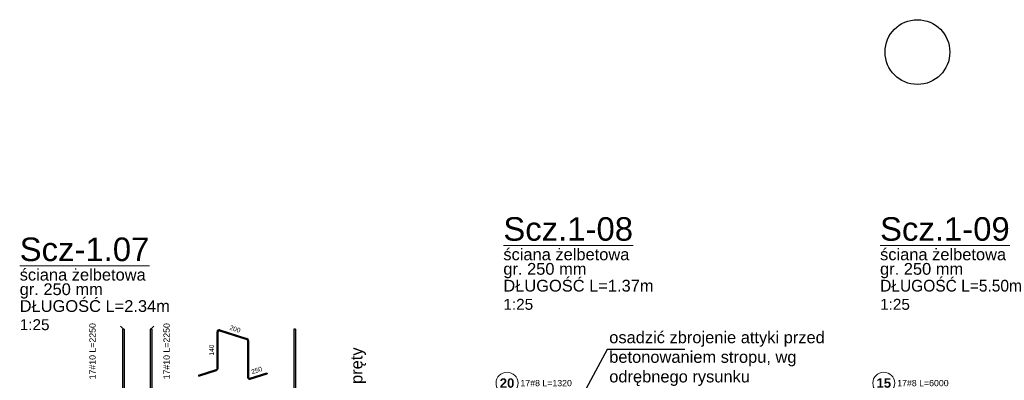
# Model space of a CAD drawing. Extents: x -1474 to 455485, y -101625 to 75879.
# Tile 36 of 40: x 362821 to 369099, y -83375 to -81075. Entities that reach past the tile are written whole.
import ezdxf

# ---------------------------------------------------------------- set-up
doc = ezdxf.new("R2010")
doc.units = 0
doc.header["$LTSCALE"] = 10
doc.header["$MEASUREMENT"] = 0
doc.layers.add('P-Opis', color=1, linetype='Continuous', lineweight=18)
for name, color, linetype in [('RCAD_kształt pręta', 7, 'Continuous'), ('RCAD_opis rozkładu', 7, 'Continuous'), ('RCAD_pręt wyrzucony', 130, 'Continuous')]:
    doc.layers.add(name, color=color, linetype=linetype)
doc.styles.add('_Fd Opis', font='arial.ttf')
doc.styles.add('style1', font='arial.ttf')
doc.styles.add('style3', font='arialbd.ttf')

msp = doc.modelspace()

# ---------------------------------------------------------------- hatches: boundary and pattern name
at = {"layer": 'RCAD_kształt pręta'}
for points in [[(363475.71921, -83047.8836), (363487.71921, -83047.8836), (363487.71921, -87352.93326), (363475.71921, -87352.93326)], [(363651.66153, -83047.8836), (363663.66153, -83047.8836), (363663.66153, -87352.93326), (363651.66153, -87352.93326)]]:
    msp.add_hatch(color=4, dxfattribs=at).paths.add_polyline_path(points, flags=0)
at = {"layer": 'RCAD_pręt wyrzucony'}
h = msp.add_hatch(color=4, dxfattribs=at)
edge = h.paths.add_edge_path(flags=0)
edge.add_line((364096.917, -83052.94778), (364095.0629, -83058.65412))
edge.add_arc((364092.74527, -83065.78704), 7.5, 72, 180)
edge.add_line((364085.24527, -83065.78704), (364079.24527, -83065.78704))
edge.add_arc((364092.74527, -83065.78704), 13.5, 432.000000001, 540, ccw=False)
for points in [[(364095.0629, -83058.65412), (364096.917, -83052.94778), (364269.93253, -83109.16393), (364268.07843, -83114.87027)], [(364568.31037, -83047.8836), (364580.31037, -83047.8836), (364580.31037, -87352.93326), (364568.31037, -87352.93326)], [(364085.24527, -83298.70633), (364079.24527, -83298.70633), (364079.24527, -83065.78704), (364085.24527, -83065.78704)], [(364273.2608, -83122.00319), (364279.2608, -83122.00319), (364279.2608, -83354.92249), (364273.2608, -83354.92249)], [(363961.91261, -83348.58787), (363960.05851, -83342.88153), (364074.0629, -83305.83926), (364075.917, -83311.5456)], [(364290.93253, -83367.76175), (364289.07843, -83362.05541), (364396.59345, -83327.12166), (364398.44756, -83332.828)]]:
    msp.add_hatch(color=4, dxfattribs=at).paths.add_polyline_path(points, flags=0)
h = msp.add_hatch(color=4, dxfattribs=at)
edge = h.paths.add_edge_path(flags=0)
edge.add_line((364279.2608, -83122.00319), (364273.2608, -83122.00319))
edge.add_arc((364265.7608, -83122.00319), 7.5, -0.000000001, 72.000000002)
edge.add_line((364268.07843, -83114.87027), (364269.93253, -83109.16393))
edge.add_arc((364265.7608, -83122.00319), 13.5, 360, 432, ccw=False)
h = msp.add_hatch(color=4, dxfattribs=at)
edge = h.paths.add_edge_path(flags=0)
edge.add_line((364075.917, -83311.5456), (364074.0629, -83305.83926))
edge.add_arc((364071.74527, -83298.70633), 7.5, -72, 0)
edge.add_line((364079.24527, -83298.70633), (364085.24527, -83298.70633))
edge.add_arc((364071.74527, -83298.70633), 13.5, 288, 360, ccw=False)
h = msp.add_hatch(color=4, dxfattribs=at)
edge = h.paths.add_edge_path(flags=0)
edge.add_line((364273.2608, -83354.92249), (364279.2608, -83354.92249))
edge.add_arc((364286.7608, -83354.92249), 7.5, 180, 288)
edge.add_line((364289.07843, -83362.05541), (364290.93253, -83367.76175))
edge.add_arc((364286.7608, -83354.92249), 13.5, 180, 288, ccw=False)

# ---------------------------------------------------------------- linework, layer by layer
msp.add_lwpolyline([(367062.49091, -83179.11221), (366565.65451, -83179.11221), (366341.76224, -83596.57097)])
msp.add_circle((368544.72895, -81281.13603), 206.61689)
at = {"layer": 'RCAD_kształt pręta', "color": 2, "lineweight": 5}
for p, q in [((363481.71921, -83047.8836), (363464.21921, -83030.3836)), ((363657.66153, -83047.8836), (363675.16153, -83030.3836))]:
    msp.add_line(p, q, dxfattribs=at)
at = {"layer": 'RCAD_kształt pręta', "color": 4}
for p, q in [((363475.71921, -83047.8836), (363475.71921, -87352.93326)), ((363487.71921, -83047.8836), (363475.71921, -83047.8836)), ((363487.71921, -83047.8836), (363487.71921, -87352.93326)), ((363651.66153, -83047.8836), (363651.66153, -87352.93326)), ((363663.66153, -83047.8836), (363651.66153, -83047.8836)), ((363663.66153, -83047.8836), (363663.66153, -87352.93326))]:
    msp.add_line(p, q, dxfattribs=at)
at = {"layer": 'RCAD_opis rozkładu', "color": 8, "lineweight": 0}
for centre in [(365928.16895, -83392.98149), (368330.16503, -83392.98149)]:
    msp.add_circle(centre, 70, dxfattribs=at)
at = {"layer": 'RCAD_pręt wyrzucony', "color": 4}
for p, q in [((364096.917, -83052.94778), (364269.93253, -83109.16393)), ((364568.31037, -83047.8836), (364568.31037, -87352.93326)), ((364580.31037, -83047.8836), (364568.31037, -83047.8836)), ((364580.31037, -83047.8836), (364580.31037, -87352.93326)), ((364079.24527, -83298.70633), (364079.24527, -83065.78704)), ((364085.24527, -83298.70633), (364085.24527, -83065.78704)), ((364095.0629, -83058.65412), (364268.07843, -83114.87027)), ((364273.2608, -83122.00319), (364273.2608, -83354.92249)), ((364279.2608, -83122.00319), (364279.2608, -83354.92249)), ((363960.05851, -83342.88153), (364074.0629, -83305.83926)), ((363960.05851, -83342.88153), (363961.91261, -83348.58787)), ((363961.91261, -83348.58787), (364075.917, -83311.5456)), ((364289.07843, -83362.05541), (364396.59345, -83327.12166)), ((364290.93253, -83367.76175), (364398.44756, -83332.828)), ((364396.59345, -83327.12166), (364398.44756, -83332.828))]:
    msp.add_line(p, q, dxfattribs=at)
for centre, radius, start, end in [((364092.74527, -83065.78704), 13.5, 72.000000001, 180), ((364092.74527, -83065.78704), 7.5, 72, 180), ((364265.7608, -83122.00319), 7.5, 359.999999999, 72.000000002), ((364265.7608, -83122.00319), 13.5, 0, 72), ((364071.74527, -83298.70633), 7.5, 288, 360), ((364071.74527, -83298.70633), 13.5, 288, 360), ((364286.7608, -83354.92249), 13.5, 180, 288), ((364286.7608, -83354.92249), 7.5, 180, 288)]:
    msp.add_arc(centre, radius, start, end, dxfattribs=at)

# ---------------------------------------------------------------- texts
at = {"layer": 'P-Opis', "attachment_point": 4, "style": '_Fd Opis'}
for s, insert, char_height, width in [('{\\LScz.1-08}', (365904.52275, -82410.61618), 150, 652.1828104), ('{\\LScz.1-09}', (368306.51883, -82410.61618), 150, 652.1828104), ('{\\LScz-1.07}', (362820.72388, -82540.45727), 150, 652.1828104), ('ściana żelbetowa', (365904.52275, -82572.03057), 75, 803.7687585), ('ściana żelbetowa', (368306.51883, -82572.03057), 75, 803.7687585), ('ściana żelbetowa', (362820.72388, -82701.87166), 75, 803.7687585), ('gr. 250 mm', (365904.52275, -82675.40911), 75, 529.8601637), ('gr. 250 mm', (368306.51883, -82675.40911), 75, 529.8601637), ('DŁUGOŚĆ L=1.37m', (365904.52275, -82772.0675), 75, 1016.1834925), ('DŁUGOŚĆ L=5.50m', (368306.51883, -82772.0675), 75, 1016.1834925), ('gr. 250 mm', (362820.72388, -82805.2502), 75, 529.8601637), ('DŁUGOŚĆ L=2.34m', (362820.72388, -82901.9086), 75, 1016.1834925), ('osadzić zbrojenie attyki przed betonowaniem stropu, wg odrębnego rysunku', (366579.77265, -83237.35422), 75, 1557.0457914)]:
    msp.add_mtext(s, dxfattribs=dict(at, insert=insert, char_height=char_height, width=width))
at = {"layer": 'P-Opis', "char_height": 70, "attachment_point": 4, "style": '_Fd Opis'}
for insert in [(365904.52275, -82890.87816), (368306.51883, -82890.87816), (362820.72388, -83020.71926)]:
    msp.add_mtext('1:25', dxfattribs=dict(at, insert=insert))
at = {"layer": 'P-Opis', "insert": (365042.332, -84719.96465), "char_height": 75, "width": 1557.0457914, "attachment_point": 4, "rotation": 90, "style": '_Fd Opis'}
msp.add_mtext('Na odcinku 1,32m wystawić pręty do słupa powyżej 2x9 szt.', dxfattribs=at)
at = {"layer": 'RCAD_opis rozkładu', "color": 2, "char_height": 40, "attachment_point": 5, "rotation": 90, "style": 'style1'}
for insert in [(363285.10972, -83189.61355), (363757.60741, -83189.61355)]:
    msp.add_mtext('17#10 L=2250', dxfattribs=dict(at, insert=insert))
at = {"layer": 'RCAD_opis rozkładu', "color": 1, "char_height": 60, "attachment_point": 5, "style": 'style3'}
for s, insert in [('20', (365928.16895, -83392.98149)), ('15', (368330.16503, -83392.98149))]:
    msp.add_mtext(s, dxfattribs=dict(at, insert=insert))
at = {"layer": 'RCAD_opis rozkładu', "color": 2, "char_height": 40, "attachment_point": 5, "style": 'style1'}
for s, insert in [('17#8 L=1320', (366177.71874, -83392.98149)), ('17#8 L=6000', (368579.71483, -83392.98149))]:
    msp.add_mtext(s, dxfattribs=dict(at, insert=insert))
at = {"layer": 'RCAD_pręt wyrzucony', "color": 1, "char_height": 30, "attachment_point": 5, "style": 'style1'}
for s, insert, rotation in [('200', (364194.24036, -83047.76887), 342), ('140', (364044.24527, -83182.24669), 90), ('250', (364332.02035, -83311.30156), 18)]:
    msp.add_mtext(s, dxfattribs=dict(at, insert=insert, rotation=rotation))

doc.saveas('drawing.dxf')
